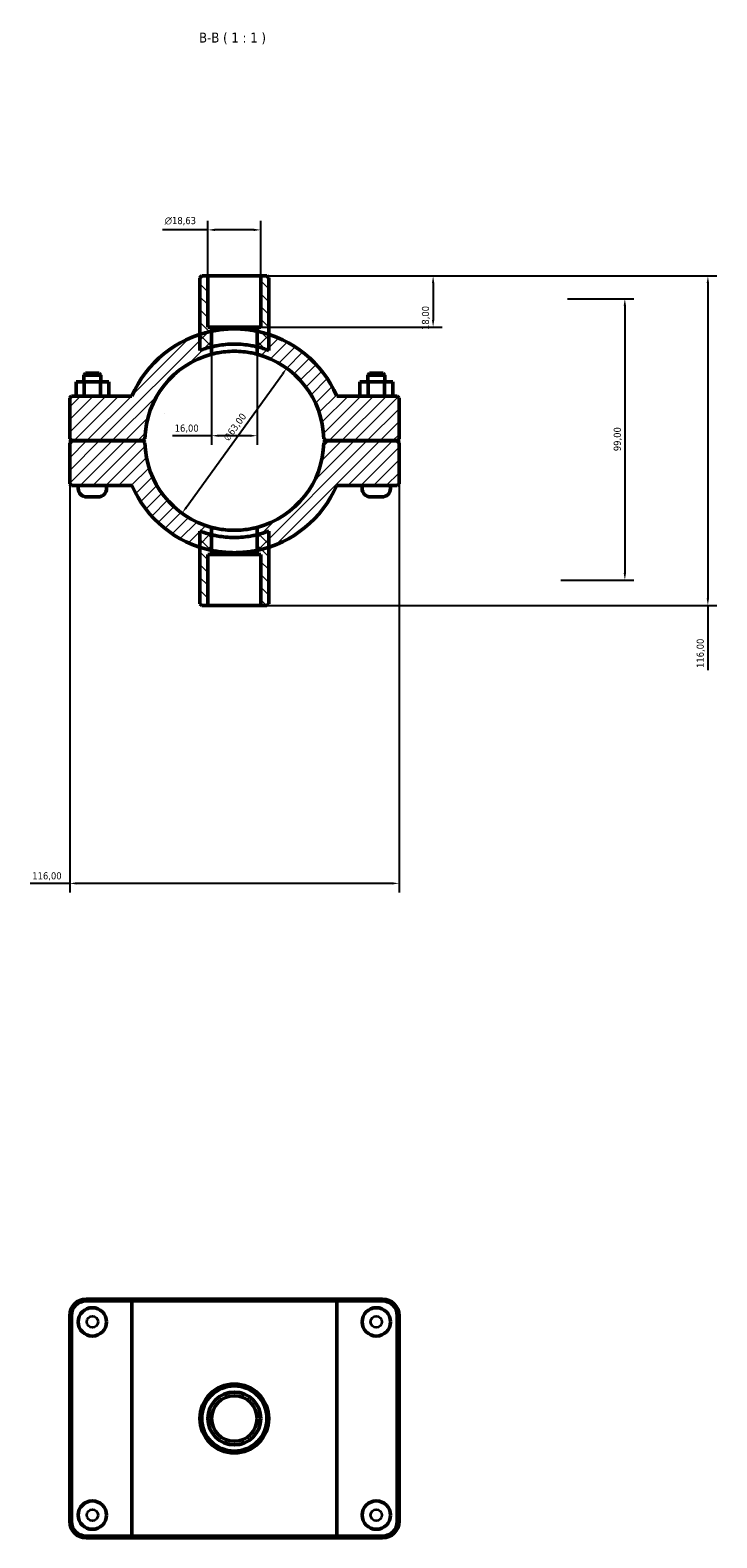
# Model space of a CAD drawing. Header units: millimetres. Extents: x 0 to 902, y -136 to 1184.
# Tile 4 of 4: x 355 to 596, y 653 to 1184. Entities that reach past the tile are written whole.
import ezdxf

# ---------------------------------------------------------------- set-up
doc = ezdxf.new("R2010")
doc.units = ezdxf.units.MM
for name, color, linetype, lineweight in [('Dimension (ISO)', 7, 'Continuous', 25), ('Hatch (ISO)', 7, 'Continuous', 18), ('Symbol (ISO)', 7, 'Continuous', 25), ('Visible (ISO)', 7, 'Continuous', 50), ('Visible Narrow (ISO)', 7, 'Continuous', 35)]:
    doc.layers.add(name, color=color, linetype=linetype, lineweight=lineweight)
doc.styles.add('Label Text (ISO)', font='tahoma.ttf')
doc.styles.add('Note Text (ISO)', font='tahoma.ttf')
doc.dimstyles.new('Default (ISO)', dxfattribs={"dimtxt": 2.5, "dimasz": 2.5, "dimexe": 3.175, "dimexo": 0, "dimgap": 0.762, "dimtad": 1, "dimrnd": 1e-08, "dimzin": 0, "dimtxsty": 'Note Text (ISO)', "dimcen": 0.09, "dimdle": 10, "dimclrd": 256, "dimclre": 256, "dimclrt": 232, "dimazin": 0, "dimtfac": 1.40208, "dimtmove": 0, "dimatfit": 3, "dimfxl": 1, "dimtolj": 1, "dimtzin": 0, "dimlwd": -1, "dimlwe": -1, "dimarcsym": 0})

# ---------------------------------------------------------------- blocks, each defined once
blk = doc.blocks.new('*D7')
at = {"layer": 'Defpoints', "color": 0, "transparency": 16777216}
for p in [(435.85, 1097.06), (434.53, 1079.06), (496.54, 1079.06)]:
    blk.add_point(p, dxfattribs=at)
at = {"layer": 'Dimension (ISO)', "transparency": 16777216}
for p, q in [((435.85, 1097.06), (499.72, 1097.06)), ((496.54, 1094.56), (496.54, 1081.56)), ((434.53, 1079.06), (499.72, 1079.06))]:
    blk.add_line(p, q, dxfattribs=at)
for points in [[(496.13, 1094.56), (496.96, 1094.56), (496.54, 1097.06)], [(496.13, 1081.56), (496.96, 1081.56), (496.54, 1079.06)]]:
    blk.add_solid(points, dxfattribs=at)
at = {"layer": 'Dimension (ISO)', "color": 232, "true_color": 0xca0064, "transparency": 16777216, "insert": (492.6, 1078.05), "char_height": 2.5, "attachment_point": 1, "rotation": 90, "style": 'Note Text (ISO)'}
blk.add_mtext('\\A1;18,00', dxfattribs=at)
blk = doc.blocks.new('*D8')
at = {"layer": 'Defpoints', "color": 0, "transparency": 16777216}
for p in [(417.22, 1113.27), (417.22, 1097.06), (435.85, 1097.06)]:
    blk.add_point(p, dxfattribs=at)
at = {"layer": 'Dimension (ISO)', "transparency": 16777216}
for p, q in [((417.22, 1097.06), (417.22, 1116.45)), ((435.85, 1097.06), (435.85, 1116.45)), ((417.22, 1113.27), (401.23, 1113.27)), ((433.35, 1113.27), (419.72, 1113.27))]:
    blk.add_line(p, q, dxfattribs=at)
for points in [[(419.72, 1113.69), (419.72, 1112.86), (417.22, 1113.27)], [(433.35, 1113.69), (433.35, 1112.86), (435.85, 1113.27)]]:
    blk.add_solid(points, dxfattribs=at)
at = {"layer": 'Dimension (ISO)', "color": 232, "true_color": 0xca0064, "transparency": 16777216, "insert": (401.99, 1117.8), "char_height": 2.5, "attachment_point": 1, "style": 'Note Text (ISO)'}
blk.add_mtext('\\A1;\\fAIGDT|b0|i0;\\H2.5000;\\ln\\fTahoma|b0|i0;\\H2.5000;18,63', dxfattribs=at)
blk = doc.blocks.new('*D9')
at = {"layer": 'Defpoints', "color": 0, "transparency": 16777216}
for p in [(444.99, 1064.58), (408.07, 1013.52)]:
    blk.add_point(p, dxfattribs=at)
at = {"layer": 'Dimension (ISO)', "transparency": 16777216}
blk.add_line((409.53, 1015.54), (443.53, 1062.56), dxfattribs=at)
blk.add_arc((426.53, 1039.05), 31.51, 48.3552, 75.2918, dxfattribs=at)
for points in [[(443.19, 1062.8), (443.87, 1062.31), (444.99, 1064.58)], [(409.2, 1015.79), (409.87, 1015.3), (408.07, 1013.52)]]:
    blk.add_solid(points, dxfattribs=at)
at = {"layer": 'Dimension (ISO)', "color": 232, "true_color": 0xca0064, "transparency": 16777216, "insert": (422.43, 1040.16), "char_height": 2.5, "attachment_point": 1, "rotation": 54.1286, "style": 'Note Text (ISO)'}
blk.add_mtext('\\A1;∅63,00', dxfattribs=at)
blk = doc.blocks.new('*D10')
at = {"layer": 'Defpoints', "color": 0, "transparency": 16777216}
for p in [(543.85, 1089.06), (541.53, 990.06), (564.08, 990.06)]:
    blk.add_point(p, dxfattribs=at)
at = {"layer": 'Dimension (ISO)', "transparency": 16777216}
for p, q in [((543.85, 1089.06), (567.26, 1089.06)), ((564.08, 1086.56), (564.08, 992.56)), ((541.53, 990.06), (567.26, 990.06))]:
    blk.add_line(p, q, dxfattribs=at)
for points in [[(563.66, 1086.56), (564.5, 1086.56), (564.08, 1089.06)], [(563.66, 992.56), (564.5, 992.56), (564.08, 990.06)]]:
    blk.add_solid(points, dxfattribs=at)
at = {"layer": 'Dimension (ISO)', "color": 232, "true_color": 0xca0064, "transparency": 16777216, "insert": (560.15, 1035.41), "char_height": 2.5, "attachment_point": 1, "rotation": 90, "style": 'Note Text (ISO)'}
blk.add_mtext('\\A1;99,00', dxfattribs=at)
blk = doc.blocks.new('*D11')
at = {"layer": 'Defpoints', "color": 0, "transparency": 16777216}
for p in [(418.53, 1072.13), (434.53, 1072.13), (418.53, 1040.84)]:
    blk.add_point(p, dxfattribs=at)
at = {"layer": 'Dimension (ISO)', "transparency": 16777216}
for p, q in [((418.53, 1072.13), (418.53, 1037.66)), ((434.53, 1072.13), (434.53, 1037.66)), ((418.53, 1040.84), (404.75, 1040.84)), ((432.03, 1040.84), (421.03, 1040.84))]:
    blk.add_line(p, q, dxfattribs=at)
for points in [[(421.03, 1041.26), (421.03, 1040.42), (418.53, 1040.84)], [(432.03, 1041.26), (432.03, 1040.42), (434.53, 1040.84)]]:
    blk.add_solid(points, dxfattribs=at)
at = {"layer": 'Dimension (ISO)', "color": 232, "true_color": 0xca0064, "transparency": 16777216, "insert": (405.52, 1044.77), "char_height": 2.5, "attachment_point": 1, "style": 'Note Text (ISO)'}
blk.add_mtext('\\A1;16,00', dxfattribs=at)
blk = doc.blocks.new('*D12')
at = {"layer": 'Defpoints', "color": 0, "transparency": 16777216}
for p in [(435.85, 1097.06), (435.85, 981.06), (593.32, 981.06)]:
    blk.add_point(p, dxfattribs=at)
at = {"layer": 'Dimension (ISO)', "transparency": 16777216}
for p, q in [((435.85, 1097.06), (596.49, 1097.06)), ((593.32, 1094.56), (593.32, 983.56)), ((435.85, 981.06), (596.49, 981.06)), ((593.32, 981.06), (593.32, 958.34))]:
    blk.add_line(p, q, dxfattribs=at)
for points in [[(592.9, 1094.56), (593.73, 1094.56), (593.32, 1097.06)], [(592.9, 983.56), (593.73, 983.56), (593.32, 981.06)]]:
    blk.add_solid(points, dxfattribs=at)
at = {"layer": 'Dimension (ISO)', "color": 232, "true_color": 0xca0064, "transparency": 16777216, "insert": (589.38, 959.11), "char_height": 2.5, "attachment_point": 1, "rotation": 90, "style": 'Note Text (ISO)'}
blk.add_mtext('\\A1;116,00', dxfattribs=at)
blk = doc.blocks.new('*D13')
at = {"layer": 'Defpoints', "color": 0, "transparency": 16777216}
for p in [(368.53, 1039.74), (484.53, 1039.74), (368.53, 883.3)]:
    blk.add_point(p, dxfattribs=at)
at = {"layer": 'Dimension (ISO)', "transparency": 16777216}
for p, q in [((368.53, 1039.74), (368.53, 880.13)), ((484.53, 1039.74), (484.53, 880.13)), ((368.53, 883.3), (354.6, 883.3)), ((482.03, 883.3), (371.03, 883.3))]:
    blk.add_line(p, q, dxfattribs=at)
for points in [[(371.03, 883.72), (371.03, 882.88), (368.53, 883.3)], [(482.03, 883.72), (482.03, 882.88), (484.53, 883.3)]]:
    blk.add_solid(points, dxfattribs=at)
at = {"layer": 'Dimension (ISO)', "color": 232, "true_color": 0xca0064, "transparency": 16777216, "insert": (355.36, 887.23), "char_height": 2.5, "attachment_point": 1, "style": 'Note Text (ISO)'}
blk.add_mtext('\\A1;116,00', dxfattribs=at)

msp = doc.modelspace()

# ---------------------------------------------------------------- hatches: boundary and pattern name
at = {"layer": 'Hatch (ISO)'}
h = msp.add_hatch(dxfattribs=at)
h.set_pattern_fill('ANSI31', color=256, scale=25.4, angle=90.00021, style=0)
h.set_pattern_definition([(135.0002, (0, 0), (-2.245056, -2.245072), [])])
edge = h.paths.add_edge_path()
edge.add_line((417.216, 1079.061), (417.216, 1097.061))
edge.add_line((417.216, 1097.061), (415.051, 1097.061))
edge.add_line((415.051, 1097.061), (414.421, 1096.431))
edge.add_line((414.421, 1096.431), (414.421, 1076.527))
edge.add_line((414.421, 1076.527), (414.421, 1070.852))
edge.add_ellipse((426.531, 1039.061), major_axis=(-12.11, 31.792), ratio=1, start_angle=352.74781, end_angle=360, ccw=False)
edge.add_line((418.531, 1072.127), (418.531, 1079.061))
edge.add_line((418.531, 1079.061), (417.216, 1079.061))
edge = h.paths.add_edge_path()
edge.add_line((435.847, 1097.061), (435.847, 1079.061))
edge.add_line((435.847, 1079.061), (434.531, 1079.061))
edge.add_line((434.531, 1079.061), (434.531, 1072.127))
edge.add_ellipse((426.531, 1039.061), major_axis=(8, 33.066), ratio=1, start_angle=352.74781, end_angle=360, ccw=False)
edge.add_line((438.641, 1070.852), (438.641, 1076.527))
edge.add_line((438.641, 1076.527), (438.641, 1096.431))
edge.add_line((438.641, 1096.431), (438.011, 1097.061))
edge.add_line((438.011, 1097.061), (435.847, 1097.061))
edge = h.paths.add_edge_path()
edge.add_line((418.531, 999.061), (418.531, 1005.995))
edge.add_ellipse((426.531, 1039.061), major_axis=(-8, -33.066), ratio=1, start_angle=352.74781, end_angle=360, ccw=False)
edge.add_line((414.421, 1007.269), (414.421, 1001.594))
edge.add_line((414.421, 1001.594), (414.421, 981.691))
edge.add_line((414.421, 981.691), (415.051, 981.061))
edge.add_line((415.051, 981.061), (417.216, 981.061))
edge.add_line((417.216, 981.061), (417.216, 999.061))
edge.add_line((417.216, 999.061), (418.531, 999.061))
edge = h.paths.add_edge_path()
edge.add_line((434.531, 1005.995), (434.531, 999.061))
edge.add_line((434.531, 999.061), (435.847, 999.061))
edge.add_line((435.847, 999.061), (435.847, 981.061))
edge.add_line((435.847, 981.061), (438.011, 981.061))
edge.add_line((438.011, 981.061), (438.641, 981.691))
edge.add_line((438.641, 981.691), (438.641, 1001.594))
edge.add_line((438.641, 1001.594), (438.641, 1007.269))
edge.add_ellipse((426.531, 1039.061), major_axis=(12.11, -31.792), ratio=1, start_angle=352.74781, end_angle=360, ccw=False)
h = msp.add_hatch(dxfattribs=at)
h.set_pattern_fill('ANSI31', color=256, scale=25.4, style=0)
h.set_pattern_definition([(45, (0, 0), (-2.245064, 2.245064), [])])
edge = h.paths.add_edge_path()
edge.add_line((484.531, 1038.381), (483.901, 1039.011))
edge.add_line((483.901, 1039.011), (458.661, 1039.011))
edge.add_line((458.661, 1039.011), (458.024, 1038.381))
edge.add_ellipse((426.531, 1039.061), major_axis=(31.493, -0.68), ratio=1, start_angle=285.94934, end_angle=360, ccw=False)
edge.add_line((434.531, 1008.594), (434.531, 1000.507))
edge.add_ellipse((426.531, 1039.061), major_axis=(8, -38.554), ratio=1, start_angle=0, end_angle=6.18955)
edge.add_ellipse((426.531, 1039.061), major_axis=(12.11, -37.466), ratio=1, start_angle=0, end_angle=48.50961)
edge.add_line((462.619, 1023.311), (483.901, 1023.311))
edge.add_line((483.901, 1023.311), (484.531, 1023.941))
edge.add_line((484.531, 1023.941), (484.531, 1038.381))
edge = h.paths.add_edge_path()
edge.add_line((369.161, 1039.011), (368.531, 1038.381))
edge.add_line((368.531, 1038.381), (368.531, 1023.941))
edge.add_line((368.531, 1023.941), (369.161, 1023.311))
edge.add_line((369.161, 1023.311), (390.443, 1023.311))
edge.add_ellipse((426.531, 1039.061), major_axis=(-36.088, -15.75), ratio=1, start_angle=0, end_angle=48.50961)
edge.add_ellipse((426.531, 1039.061), major_axis=(-12.11, -37.466), ratio=1, start_angle=0, end_angle=6.18955)
edge.add_line((418.531, 1000.507), (418.531, 1008.594))
edge.add_ellipse((426.531, 1039.061), major_axis=(-8, -30.467), ratio=1, start_angle=285.94934, end_angle=360, ccw=False)
edge.add_line((395.039, 1038.381), (394.401, 1039.011))
edge.add_line((394.401, 1039.011), (369.161, 1039.011))
edge = h.paths.add_edge_path()
edge.add_line((483.901, 1039.111), (484.531, 1039.741))
edge.add_line((484.531, 1039.741), (484.531, 1054.181))
edge.add_line((484.531, 1054.181), (483.901, 1054.811))
edge.add_line((483.901, 1054.811), (462.619, 1054.811))
edge.add_ellipse((426.531, 1039.061), major_axis=(36.088, 15.75), ratio=1, start_angle=0, end_angle=48.50961)
edge.add_ellipse((426.531, 1039.061), major_axis=(12.11, 37.466), ratio=1, start_angle=0, end_angle=6.18955)
edge.add_line((434.531, 1077.614), (434.531, 1069.528))
edge.add_ellipse((426.531, 1039.061), major_axis=(8, 30.467), ratio=1, start_angle=285.94934, end_angle=360, ccw=False)
edge.add_line((458.024, 1039.741), (458.661, 1039.111))
edge.add_line((458.661, 1039.111), (483.901, 1039.111))
edge = h.paths.add_edge_path()
edge.add_line((368.531, 1039.741), (369.161, 1039.111))
edge.add_line((369.161, 1039.111), (394.401, 1039.111))
edge.add_line((394.401, 1039.111), (395.039, 1039.741))
edge.add_ellipse((426.531, 1039.061), major_axis=(-31.493, 0.68), ratio=1, start_angle=285.94934, end_angle=360, ccw=False)
edge.add_line((418.531, 1069.528), (418.531, 1077.614))
edge.add_ellipse((426.531, 1039.061), major_axis=(-8, 38.554), ratio=1, start_angle=0, end_angle=6.18955)
edge.add_ellipse((426.531, 1039.061), major_axis=(-12.11, 37.466), ratio=1, start_angle=0, end_angle=48.50961)
edge.add_line((390.443, 1054.811), (369.161, 1054.811))
edge.add_line((369.161, 1054.811), (368.531, 1054.181))
edge.add_line((368.531, 1054.181), (368.531, 1039.741))

# ---------------------------------------------------------------- linework, layer by layer
at = {"layer": 'Visible (ISO)'}
for p, q in [((415.051, 1097.061), (414.421, 1096.431)), ((414.421, 1096.431), (414.421, 1070.852)), ((417.216, 1097.061), (415.051, 1097.061)), ((417.216, 1079.061), (417.216, 1097.061)), ((417.216, 1097.061), (435.847, 1097.061)), ((435.847, 1097.061), (435.847, 1079.061)), ((438.011, 1097.061), (435.847, 1097.061)), ((438.641, 1096.431), (438.011, 1097.061)), ((438.641, 1070.852), (438.641, 1096.431)), ((418.531, 1079.061), (417.216, 1079.061)), ((418.531, 1072.127), (418.531, 1079.061)), ((418.531, 1079.061), (434.531, 1079.061)), ((418.531, 1069.528), (418.531, 1077.614)), ((435.847, 1079.061), (434.531, 1079.061)), ((434.531, 1079.061), (434.531, 1072.127)), ((434.531, 1077.614), (434.531, 1069.528)), ((374.161, 1062.811), (373.531, 1062.181)), ((379.531, 1062.181), (373.531, 1062.181)), ((373.531, 1059.811), (373.531, 1062.181)), ((374.161, 1062.811), (378.901, 1062.811)), ((378.901, 1062.811), (379.531, 1062.181)), ((379.531, 1059.811), (379.531, 1062.181)), ((474.161, 1062.811), (473.531, 1062.181)), ((473.531, 1062.181), (479.531, 1062.181)), ((473.531, 1062.181), (473.531, 1059.811)), ((478.901, 1062.811), (474.161, 1062.811)), ((478.901, 1062.811), (479.531, 1062.181)), ((479.531, 1062.181), (479.531, 1059.811)), ((370.758, 1059.811), (373.671, 1059.811)), ((370.758, 1054.811), (370.758, 1059.811)), ((373.671, 1059.811), (379.445, 1059.811)), ((373.671, 1054.811), (373.671, 1059.811)), ((379.445, 1059.811), (382.305, 1059.811)), ((379.445, 1054.811), (379.445, 1059.811)), ((382.305, 1054.811), (382.305, 1059.811)), ((473.618, 1059.811), (470.758, 1059.811)), ((470.758, 1054.811), (470.758, 1059.811)), ((473.618, 1054.811), (473.618, 1059.811)), ((479.391, 1059.811), (473.618, 1059.811)), ((479.391, 1054.811), (479.391, 1059.811)), ((482.305, 1059.811), (479.391, 1059.811)), ((482.305, 1054.811), (482.305, 1059.811)), ((369.161, 1054.811), (368.531, 1054.181)), ((368.531, 1054.181), (368.531, 1039.741)), ((390.443, 1054.811), (369.161, 1054.811)), ((483.901, 1054.811), (462.619, 1054.811)), ((484.531, 1054.181), (483.901, 1054.811)), ((484.531, 1039.741), (484.531, 1054.181)), ((368.531, 1039.741), (369.161, 1039.111)), ((369.161, 1039.011), (368.531, 1038.381)), ((368.531, 1038.381), (368.531, 1023.941)), ((369.161, 1039.111), (394.401, 1039.111)), ((394.401, 1039.011), (369.161, 1039.011)), ((371.531, 1039.011), (371.531, 1039.111)), ((381.531, 1039.011), (381.531, 1039.111)), ((394.401, 1039.111), (395.039, 1039.741)), ((395.039, 1038.381), (394.401, 1039.011)), ((458.024, 1039.741), (458.661, 1039.111)), ((458.661, 1039.011), (458.024, 1038.381)), ((458.661, 1039.111), (483.901, 1039.111)), ((483.901, 1039.011), (458.661, 1039.011)), ((471.531, 1039.111), (471.531, 1039.011)), ((481.531, 1039.111), (481.531, 1039.011)), ((483.901, 1039.111), (484.531, 1039.741)), ((484.531, 1038.381), (483.901, 1039.011)), ((484.531, 1023.941), (484.531, 1038.381)), ((368.531, 1023.941), (369.161, 1023.311)), ((369.161, 1023.311), (390.443, 1023.311)), ((371.531, 1022.311), (371.531, 1023.311)), ((378.531, 1019.311), (374.531, 1019.311)), ((381.531, 1022.311), (381.531, 1023.311)), ((462.619, 1023.311), (483.901, 1023.311)), ((471.531, 1023.311), (471.531, 1022.311)), ((474.531, 1019.311), (478.531, 1019.311)), ((481.531, 1023.311), (481.531, 1022.311)), ((483.901, 1023.311), (484.531, 1023.941)), ((418.531, 1000.507), (418.531, 1008.594)), ((434.531, 1008.594), (434.531, 1000.507)), ((414.421, 1007.269), (414.421, 981.691)), ((418.531, 999.061), (418.531, 1005.995)), ((434.531, 1005.995), (434.531, 999.061)), ((438.641, 981.691), (438.641, 1007.269)), ((417.216, 981.061), (417.216, 999.061)), ((417.216, 999.061), (418.531, 999.061)), ((434.531, 999.061), (418.531, 999.061)), ((434.531, 999.061), (435.847, 999.061)), ((435.847, 999.061), (435.847, 981.061)), ((414.421, 981.691), (415.051, 981.061)), ((438.011, 981.061), (438.641, 981.691)), ((415.051, 981.061), (417.216, 981.061)), ((435.847, 981.061), (417.216, 981.061)), ((435.847, 981.061), (438.011, 981.061)), ((390.858, 737.001), (374.331, 737.001)), ((374.331, 736.371), (390.443, 736.371)), ((462.619, 736.371), (390.443, 736.371)), ((390.443, 653.631), (390.443, 736.371)), ((390.858, 737.001), (462.204, 737.001)), ((478.731, 737.001), (462.204, 737.001)), ((462.619, 736.371), (478.731, 736.371)), ((462.619, 653.631), (462.619, 736.371)), ((368.531, 731.201), (368.531, 658.801)), ((369.161, 658.801), (369.161, 731.201)), ((483.901, 731.201), (483.901, 658.801)), ((484.531, 658.801), (484.531, 731.201)), ((390.443, 653.631), (374.331, 653.631)), ((374.331, 653.001), (390.858, 653.001)), ((390.443, 653.631), (462.619, 653.631)), ((462.204, 653.001), (390.858, 653.001)), ((462.204, 653.001), (478.731, 653.001)), ((478.731, 653.631), (462.619, 653.631))]:
    msp.add_line(p, q, dxfattribs=at)
for centre, radius in [((376.531, 729.001), 5), ((476.531, 729.001), 5), ((426.531, 695.001), 12.11), ((426.531, 695.001), 11.48), ((426.531, 695.001), 9.316), ((426.531, 695.001), 8), ((376.531, 661.001), 5), ((476.531, 661.001), 5)]:
    msp.add_circle(centre, radius, dxfattribs=at)
for centre, radius, start, end in [((426.531, 1039.061), 39.375, 101.72266, 156.42182), ((426.531, 1039.061), 39.375, 23.57818, 78.27734), ((426.531, 1039.061), 34.02, 103.60081, 110.853), ((426.531, 1039.061), 34.02, 69.147, 76.39919), ((426.531, 1039.061), 31.5, 104.71246, 178.76312), ((426.531, 1039.061), 31.5, 1.23688, 75.28754), ((426.531, 1039.061), 31.5, 181.23688, 255.28754), ((426.531, 1039.061), 31.5, 284.71246, 358.76312), ((374.531, 1022.311), 3, 180, 270), ((378.531, 1022.311), 3, 270, 0), ((426.531, 1039.061), 39.375, 203.57818, 258.27734), ((426.531, 1039.061), 39.375, 281.72266, 336.42182), ((474.531, 1022.311), 3, 180, 270), ((478.531, 1022.311), 3, 270, 0), ((426.531, 1039.061), 34.02, 249.147, 256.39919), ((426.531, 1039.061), 34.02, 283.60081, 290.853), ((374.331, 731.201), 5.8, 90, 180), ((374.331, 731.201), 5.17, 90, 180), ((478.731, 731.201), 5.8, 0, 90), ((478.731, 731.201), 5.17, 0, 90), ((374.331, 658.801), 5.8, 180, 270), ((374.331, 658.801), 5.17, 180, 270), ((478.731, 658.801), 5.8, 270, 0), ((478.731, 658.801), 5.17, 270, 0)]:
    msp.add_arc(centre, radius, start, end, dxfattribs=at)
for points, knots in [([(418.531, 1077.614), (418.531, 1077.614), (418.733, 1077.658), (419.55, 1077.814), (420.166, 1077.924), (421.583, 1078.13), (422.481, 1078.239), (424.451, 1078.393), (425.524, 1078.436), (427.539, 1078.436), (428.611, 1078.393), (430.582, 1078.239), (431.479, 1078.13), (432.897, 1077.924), (433.512, 1077.814), (434.329, 1077.658), (434.531, 1077.614), (434.531, 1077.614)], [2.4180514, 2.4180514, 2.4180514, 2.4180514, 2.7203168, 2.7203168, 3.0225823, 3.0225823, 3.3248297, 3.3248297, 3.627077, 3.627077, 3.9293244, 3.9293244, 4.2315718, 4.2315718, 4.5338373, 4.5338373, 4.8361027, 4.8361027, 4.8361027, 4.8361027]), ([(418.531, 1072.127), (418.531, 1072.127), (418.734, 1072.178), (419.551, 1072.36), (420.166, 1072.488), (421.582, 1072.727), (422.48, 1072.853), (424.449, 1073.031), (425.523, 1073.081), (427.54, 1073.081), (428.613, 1073.031), (430.583, 1072.853), (431.48, 1072.727), (432.896, 1072.488), (433.511, 1072.36), (434.329, 1072.178), (434.531, 1072.127), (434.531, 1072.127)], [0, 0, 0, 0, 0.3025895, 0.3025895, 0.6051789, 0.6051789, 0.9077355, 0.9077355, 1.210292, 1.210292, 1.5128486, 1.5128486, 1.8154052, 1.8154052, 2.1179946, 2.1179946, 2.4205841, 2.4205841, 2.4205841, 2.4205841]), ([(434.531, 1069.528), (434.531, 1069.528), (434.329, 1069.583), (433.511, 1069.781), (432.896, 1069.919), (431.48, 1070.178), (430.584, 1070.315), (428.614, 1070.507), (427.54, 1070.561), (425.522, 1070.561), (424.449, 1070.507), (422.479, 1070.315), (421.582, 1070.178), (420.167, 1069.919), (419.552, 1069.781), (418.734, 1069.583), (418.531, 1069.528), (418.531, 1069.528)], [0, 0, 0, 0, 0.3028059, 0.3028059, 0.6056118, 0.6056118, 0.9083725, 0.9083725, 1.2111332, 1.2111332, 1.5138939, 1.5138939, 1.8166546, 1.8166546, 2.1194604, 2.1194604, 2.4222663, 2.4222663, 2.4222663, 2.4222663]), ([(418.531, 1008.594), (418.531, 1008.594), (418.734, 1008.538), (419.552, 1008.341), (420.167, 1008.202), (421.582, 1007.944), (422.479, 1007.807), (424.449, 1007.614), (425.522, 1007.561), (427.54, 1007.561), (428.614, 1007.614), (430.584, 1007.807), (431.48, 1007.944), (432.896, 1008.202), (433.511, 1008.341), (434.329, 1008.538), (434.531, 1008.594), (434.531, 1008.594)], [0, 0, 0, 0, 0.3028059, 0.3028059, 0.6056118, 0.6056118, 0.9083725, 0.9083725, 1.2111332, 1.2111332, 1.5138939, 1.5138939, 1.8166546, 1.8166546, 2.1194604, 2.1194604, 2.4222663, 2.4222663, 2.4222663, 2.4222663]), ([(418.531, 1005.995), (418.531, 1005.995), (418.734, 1005.944), (419.551, 1005.762), (420.166, 1005.634), (421.582, 1005.395), (422.48, 1005.268), (424.449, 1005.09), (425.523, 1005.041), (427.54, 1005.041), (428.613, 1005.09), (430.583, 1005.268), (431.48, 1005.395), (432.896, 1005.634), (433.511, 1005.762), (434.329, 1005.944), (434.531, 1005.995), (434.531, 1005.995)], [2.4205841, 2.4205841, 2.4205841, 2.4205841, 2.7231736, 2.7231736, 3.025763, 3.025763, 3.3283196, 3.3283196, 3.6308761, 3.6308761, 3.9334327, 3.9334327, 4.2359893, 4.2359893, 4.5385787, 4.5385787, 4.8411682, 4.8411682, 4.8411682, 4.8411682]), ([(434.531, 1000.507), (434.531, 1000.507), (434.329, 1000.463), (433.512, 1000.307), (432.897, 1000.197), (431.479, 999.991), (430.582, 999.882), (428.611, 999.728), (427.539, 999.686), (425.524, 999.686), (424.451, 999.728), (422.481, 999.882), (421.583, 999.991), (420.166, 1000.197), (419.55, 1000.307), (418.733, 1000.463), (418.531, 1000.507), (418.531, 1000.507)], [2.4180514, 2.4180514, 2.4180514, 2.4180514, 2.7203168, 2.7203168, 3.0225823, 3.0225823, 3.3248297, 3.3248297, 3.627077, 3.627077, 3.9293244, 3.9293244, 4.2315718, 4.2315718, 4.5338373, 4.5338373, 4.8361027, 4.8361027, 4.8361027, 4.8361027])]:
    msp.add_open_spline(points, degree=3, knots=knots, dxfattribs=at)
for points in [[(390.858, 737.001), (390.719, 736.791), (390.581, 736.581), (390.443, 736.371)], [(462.204, 737.001), (462.343, 736.791), (462.481, 736.581), (462.619, 736.371)], [(390.858, 653.001), (390.719, 653.211), (390.581, 653.421), (390.443, 653.631)], [(462.204, 653.001), (462.343, 653.211), (462.481, 653.421), (462.619, 653.631)]]:
    msp.add_open_spline(points, degree=3, dxfattribs=at)
at = {"layer": 'Visible Narrow (ISO)'}
for p, q in [((374.331, 736.402), (374.331, 736.969)), ((478.731, 736.402), (478.731, 736.969)), ((369.13, 731.201), (368.563, 731.201)), ((483.933, 731.201), (484.5, 731.201)), ((369.13, 658.801), (368.563, 658.801)), ((483.933, 658.801), (484.5, 658.801)), ((374.331, 653.599), (374.331, 653.032)), ((478.731, 653.599), (478.731, 653.032))]:
    msp.add_line(p, q, dxfattribs=at)
for centre in [(376.531, 729.001), (476.531, 729.001), (376.531, 661.001), (476.531, 661.001)]:
    msp.add_circle(centre, 2, dxfattribs=at)

# ---------------------------------------------------------------- texts
at = {"layer": 'Symbol (ISO)', "insert": (414.092, 1178.561), "char_height": 3.5, "attachment_point": 7, "style": 'Label Text (ISO)'}
msp.add_mtext('B-B ( 1 : 1 )', dxfattribs=at)

# ---------------------------------------------------------------- dimensions: what is measured, and where the dimension line sits
at = {"layer": 'Dimension (ISO)'}
dim = msp.add_linear_dim(base=(417.216, 1113.274), p1=(435.847, 1097.061), p2=(417.216, 1097.061), angle=180, text='\\fAIGDT|b0|i0;\\H2.5000;\\ln\\fTahoma|b0|i0;\\H2.5000;<>', dimstyle='Default (ISO)', override={"dimdec": 2, "dimtp": 0, "dimtm": 0, "dimtdec": 2, "dimtofl": 0, "dimatfit": 2}, dxfattribs=at)
dim.commit()
dim.dimension.update_dxf_attribs({"geometry": '*D8', "text_midpoint": (407.519, 1113.274), "dimtype": 160})
for base, p1, p2, angle, override, picture, middle in [((496.545, 1079.061), (435.847, 1097.061), (434.531, 1079.061), 90, {"dimdec": 2, "dimtp": 0, "dimtm": 0, "dimtdec": 2, "dimtofl": 0, "dimatfit": 1}, '*D7', (496.545, 1082.061)), ((593.315, 981.061), (435.847, 1097.061), (435.847, 981.061), 90, {"dimdec": 2, "dimtp": 0, "dimtm": 0, "dimtdec": 2, "dimtofl": 0, "dimatfit": 2}, '*D12', (593.315, 964.061)), ((564.08, 990.061), (543.848, 1089.061), (541.531, 990.061), 270, {"dimdec": 2, "dimtp": 0, "dimtm": 0, "dimtdec": 2, "dimtofl": 0, "dimatfit": 1}, '*D10', (564.08, 1039.561))]:
    dim = msp.add_linear_dim(base=base, p1=p1, p2=p2, angle=angle, dimstyle='Default (ISO)', override=override, dxfattribs=at)
    dim.commit()
    dim.dimension.update_dxf_attribs({"geometry": picture, "text_midpoint": middle, "dimtype": 160})
for base, p1, p2, picture, middle in [((418.531, 1040.839), (434.531, 1072.127), (418.531, 1072.127), '*D11', (409.531, 1040.839)), ((368.531, 883.301), (484.531, 1039.741), (368.531, 1039.741), '*D13', (360.315, 883.301))]:
    dim = msp.add_linear_dim(base=base, p1=p1, p2=p2, dimstyle='Default (ISO)', override={"dimdec": 2, "dimtp": 0, "dimtm": 0, "dimtdec": 2, "dimtofl": 0, "dimatfit": 2}, dxfattribs=at)
    dim.commit()
    dim.dimension.update_dxf_attribs({"geometry": picture, "text_midpoint": middle, "dimtype": 160})
dim = msp.add_diameter_dim_2p(p1=(408.068, 1013.519), p2=(444.994, 1064.584), dimstyle='Default (ISO)', override={"dimdec": 2, "dimlfac": 0.999717, "dimtp": 0, "dimtm": 0, "dimtdec": 2, "dimatfit": 2}, dxfattribs=at)
dim.commit()
dim.dimension.update_dxf_attribs({"geometry": '*D9', "text_midpoint": (428.867, 1042.281), "dimtype": 163})

doc.saveas('drawing.dxf')
